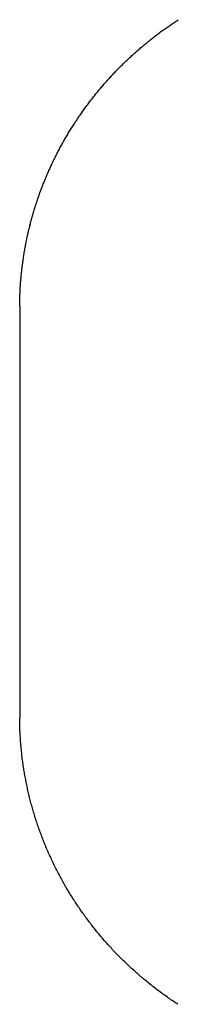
# Model space of a CAD drawing. Extents: x 637 to 3230, y 885 to 2745.
# Tile 126 of 151: x 2830.52 to 2832.78, y 2161.03 to 2175.17. Entities that reach past the tile are written whole.
import ezdxf

# ---------------------------------------------------------------- set-up
doc = ezdxf.new("R2010")
doc.units = 0
doc.layers.add('KF_GRAVIS_15_REAR', color=7, linetype='CONTINUOUS')

# ---------------------------------------------------------------- blocks, each defined once
blk = doc.blocks.new('KF_GRAVIS_15_REAR')
at = {"layer": 'KF_GRAVIS_15_REAR'}
blk.add_line((-190.92325, -82.10799), (-190.92325, -87.89201), dxfattribs=at)
for points in [[(-190.923, -82.0441, 0), (-190.923, -82.0268, 0), (-190.923, -82.0095, 0), (-190.923, -81.9922, 0), (-190.922, -81.9749, 0), (-190.922, -81.9575, 0), (-190.921, -81.9402, 0), (-190.921, -81.9229, 0), (-190.92, -81.9056, 0), (-190.92, -81.8883, 0), (-190.919, -81.871, 0), (-190.918, -81.8537, 0), (-190.918, -81.8364, 0), (-190.917, -81.8191, 0), (-190.916, -81.8018, 0), (-190.915, -81.7845, 0), (-190.914, -81.7672, 0), (-190.913, -81.7499, 0), (-190.911, -81.7327, 0), (-190.91, -81.7154, 0), (-190.909, -81.6981, 0), (-190.908, -81.6808, 0), (-190.906, -81.6636, 0), (-190.905, -81.6463, 0), (-190.903, -81.6291, 0), (-190.902, -81.6118, 0), (-190.9, -81.5946, 0), (-190.898, -81.5774, 0), (-190.896, -81.5601, 0), (-190.894, -81.5429, 0), (-190.893, -81.5257, 0), (-190.891, -81.5085, 0), (-190.889, -81.4913, 0), (-190.886, -81.4741, 0), (-190.884, -81.4569, 0), (-190.882, -81.4398, 0), (-190.88, -81.4226, 0), (-190.877, -81.4054, 0), (-190.875, -81.3883, 0), (-190.873, -81.3712, 0), (-190.87, -81.354, 0), (-190.867, -81.3369, 0), (-190.865, -81.3198, 0), (-190.862, -81.3027, 0), (-190.859, -81.2856, 0), (-190.857, -81.2685, 0), (-190.854, -81.2514, 0), (-190.851, -81.2344, 0), (-190.848, -81.2173, 0), (-190.845, -81.2003, 0), (-190.841, -81.1833, 0), (-190.838, -81.1662, 0), (-190.835, -81.1492, 0), (-190.832, -81.1322, 0), (-190.828, -81.1153, 0), (-190.825, -81.0983, 0), (-190.821, -81.0813, 0), (-190.818, -81.0644, 0), (-190.814, -81.0475, 0), (-190.811, -81.0305, 0), (-190.807, -81.0136, 0), (-190.803, -80.9968, 0), (-190.799, -80.9799, 0), (-190.795, -80.963, 0), (-190.791, -80.9462, 0), (-190.787, -80.9293, 0), (-190.783, -80.9125, 0), (-190.779, -80.8957, 0), (-190.775, -80.8789, 0), (-190.77, -80.8621, 0), (-190.766, -80.8454, 0), (-190.762, -80.8287, 0), (-190.757, -80.8119, 0), (-190.753, -80.7952, 0), (-190.748, -80.7785, 0), (-190.744, -80.7618, 0), (-190.739, -80.7452, 0), (-190.734, -80.7285, 0), (-190.729, -80.7119, 0), (-190.724, -80.6953, 0), (-190.72, -80.6787, 0), (-190.715, -80.6622, 0), (-190.709, -80.6456, 0), (-190.704, -80.6291, 0), (-190.699, -80.6126, 0), (-190.694, -80.5961, 0), (-190.689, -80.5796, 0), (-190.683, -80.5631, 0), (-190.678, -80.5467, 0), (-190.672, -80.5303, 0), (-190.667, -80.5139, 0), (-190.661, -80.4975, 0), (-190.656, -80.4812, 0), (-190.65, -80.4648, 0), (-190.644, -80.4485, 0), (-190.639, -80.4322, 0), (-190.633, -80.4159, 0), (-190.627, -80.3997, 0), (-190.621, -80.3835, 0), (-190.615, -80.3673, 0), (-190.609, -80.3511, 0), (-190.602, -80.3349, 0), (-190.596, -80.3188, 0), (-190.59, -80.3027, 0), (-190.584, -80.2866, 0), (-190.577, -80.2705, 0), (-190.571, -80.2544, 0), (-190.564, -80.2384, 0), (-190.558, -80.2224, 0), (-190.551, -80.2064, 0), (-190.544, -80.1905, 0), (-190.538, -80.1746, 0), (-190.531, -80.1587, 0), (-190.524, -80.1428, 0), (-190.517, -80.1269, 0), (-190.51, -80.1111, 0), (-190.503, -80.0953, 0), (-190.496, -80.0795, 0), (-190.489, -80.0637, 0), (-190.482, -80.048, 0), (-190.475, -80.0323, 0), (-190.467, -80.0166, 0), (-190.46, -80.001, 0), (-190.453, -79.9853, 0), (-190.445, -79.9697, 0), (-190.438, -79.9542, 0), (-190.43, -79.9386, 0), (-190.423, -79.9231, 0), (-190.415, -79.9076, 0), (-190.407, -79.8922, 0), (-190.4, -79.8767, 0), (-190.392, -79.8613, 0), (-190.384, -79.8459, 0), (-190.376, -79.8306, 0), (-190.368, -79.8152, 0), (-190.36, -79.7999, 0), (-190.352, -79.7847, 0), (-190.344, -79.7694, 0), (-190.336, -79.7542, 0), (-190.327, -79.739, 0), (-190.319, -79.7239, 0), (-190.311, -79.7088, 0), (-190.302, -79.6937, 0), (-190.294, -79.6786, 0), (-190.285, -79.6636, 0), (-190.277, -79.6486, 0), (-190.268, -79.6336, 0), (-190.259, -79.6187, 0), (-190.251, -79.6037, 0), (-190.242, -79.5889, 0), (-190.233, -79.574, 0), (-190.224, -79.5592, 0), (-190.215, -79.5444, 0), (-190.206, -79.5297, 0), (-190.197, -79.5149, 0), (-190.188, -79.5002, 0), (-190.179, -79.4856, 0), (-190.17, -79.4709, 0), (-190.161, -79.4564, 0), (-190.152, -79.4418, 0), (-190.142, -79.4273, 0), (-190.133, -79.4128, 0), (-190.123, -79.3983, 0), (-190.114, -79.3839, 0), (-190.104, -79.3695, 0), (-190.095, -79.3551, 0), (-190.085, -79.3408, 0), (-190.076, -79.3265, 0), (-190.066, -79.3122, 0), (-190.056, -79.298, 0), (-190.046, -79.2838, 0), (-190.036, -79.2697, 0), (-190.026, -79.2555, 0), (-190.016, -79.2415, 0), (-190.006, -79.2274, 0), (-189.996, -79.2134, 0), (-189.986, -79.1994, 0), (-189.976, -79.1855, 0), (-189.966, -79.1716, 0), (-189.956, -79.1577, 0), (-189.945, -79.1439, 0), (-189.935, -79.1301, 0), (-189.925, -79.1163, 0), (-189.914, -79.1026, 0), (-189.904, -79.0889, 0), (-189.893, -79.0752, 0), (-189.883, -79.0616, 0), (-189.872, -79.0481, 0), (-189.861, -79.0345, 0), (-189.85, -79.021, 0), (-189.84, -79.0076, 0), (-189.829, -78.9941, 0), (-189.818, -78.9807, 0), (-189.807, -78.9674, 0), (-189.796, -78.9541, 0), (-189.785, -78.9408, 0), (-189.774, -78.9276, 0), (-189.763, -78.9144, 0), (-189.752, -78.9012, 0), (-189.741, -78.8881, 0), (-189.729, -78.875, 0), (-189.718, -78.862, 0), (-189.707, -78.849, 0), (-189.696, -78.836, 0), (-189.684, -78.8231, 0), (-189.673, -78.8102, 0), (-189.661, -78.7974, 0), (-189.65, -78.7846, 0), (-189.638, -78.7718, 0), (-189.626, -78.7591, 0), (-189.615, -78.7464, 0), (-189.603, -78.7338, 0), (-189.591, -78.7212, 0), (-189.58, -78.7086, 0), (-189.568, -78.6961, 0), (-189.556, -78.6836, 0), (-189.544, -78.6711, 0), (-189.532, -78.6587, 0), (-189.52, -78.6464, 0), (-189.508, -78.6341, 0), (-189.496, -78.6218, 0), (-189.484, -78.6096, 0), (-189.472, -78.5974, 0), (-189.459, -78.5852, 0), (-189.447, -78.5731, 0), (-189.435, -78.561, 0), (-189.423, -78.549, 0), (-189.41, -78.537, 0), (-189.398, -78.5251, 0), (-189.385, -78.5132, 0), (-189.373, -78.5013, 0), (-189.36, -78.4895, 0), (-189.348, -78.4777, 0), (-189.335, -78.466, 0), (-189.322, -78.4543, 0), (-189.31, -78.4427, 0), (-189.297, -78.4311, 0), (-189.284, -78.4195, 0), (-189.272, -78.408, 0), (-189.259, -78.3965, 0), (-189.246, -78.3851, 0), (-189.233, -78.3737, 0), (-189.22, -78.3624, 0), (-189.207, -78.3511, 0), (-189.194, -78.3399, 0), (-189.181, -78.3286, 0), (-189.168, -78.3175, 0), (-189.155, -78.3064, 0), (-189.141, -78.2953, 0), (-189.128, -78.2843, 0), (-189.115, -78.2733, 0), (-189.102, -78.2624, 0), (-189.088, -78.2515, 0), (-189.075, -78.2406, 0), (-189.062, -78.2298, 0), (-189.048, -78.2191, 0), (-189.035, -78.2083, 0), (-189.021, -78.1977, 0), (-189.008, -78.1871, 0), (-188.994, -78.1765, 0), (-188.981, -78.166, 0), (-188.967, -78.1555, 0), (-188.953, -78.1451, 0), (-188.939, -78.1347, 0), (-188.926, -78.1243, 0), (-188.912, -78.114, 0), (-188.898, -78.1038, 0), (-188.884, -78.0936, 0), (-188.87, -78.0834, 0), (-188.857, -78.0733, 0), (-188.843, -78.0633, 0), (-188.829, -78.0533, 0), (-188.815, -78.0433, 0), (-188.801, -78.0334, 0), (-188.786, -78.0235, 0), (-188.772, -78.0137, 0), (-188.758, -78.0039, 0), (-188.744, -77.9942, 0), (-188.73, -77.9845, 0), (-188.716, -77.9749, 0), (-188.701, -77.9653, 0), (-188.687, -77.9558, 0), (-188.673, -77.9463, 0), (-188.658, -77.9368, 0), (-188.644, -77.9274, 0)], [(-190.923, -82.0441, 0), (-190.923, -82.0446, 0), (-190.923, -82.0451, 0), (-190.923, -82.0456, 0), (-190.923, -82.0461, 0), (-190.923, -82.0466, 0), (-190.923, -82.0471, 0), (-190.923, -82.0476, 0), (-190.923, -82.0481, 0), (-190.923, -82.0486, 0), (-190.923, -82.0491, 0), (-190.923, -82.0496, 0), (-190.923, -82.0501, 0), (-190.923, -82.0506, 0), (-190.923, -82.0511, 0), (-190.923, -82.0516, 0), (-190.923, -82.0521, 0), (-190.923, -82.0526, 0), (-190.923, -82.0531, 0), (-190.923, -82.0536, 0), (-190.923, -82.0541, 0), (-190.923, -82.0546, 0), (-190.923, -82.0551, 0), (-190.923, -82.0556, 0), (-190.923, -82.0561, 0), (-190.923, -82.0566, 0), (-190.923, -82.0571, 0), (-190.923, -82.0576, 0), (-190.923, -82.0581, 0), (-190.923, -82.0586, 0), (-190.923, -82.0591, 0), (-190.923, -82.0596, 0), (-190.923, -82.0601, 0), (-190.923, -82.0606, 0), (-190.923, -82.0611, 0), (-190.923, -82.0616, 0), (-190.923, -82.0621, 0), (-190.923, -82.0626, 0), (-190.923, -82.0631, 0), (-190.923, -82.0636, 0), (-190.923, -82.0641, 0), (-190.923, -82.0646, 0), (-190.923, -82.0651, 0), (-190.923, -82.0656, 0), (-190.923, -82.0661, 0), (-190.923, -82.0666, 0), (-190.923, -82.0671, 0), (-190.923, -82.0676, 0), (-190.923, -82.0681, 0), (-190.923, -82.0686, 0), (-190.923, -82.0691, 0), (-190.923, -82.0696, 0), (-190.923, -82.0701, 0), (-190.923, -82.0706, 0), (-190.923, -82.0711, 0), (-190.923, -82.0716, 0), (-190.923, -82.0721, 0), (-190.923, -82.0726, 0), (-190.923, -82.0731, 0), (-190.923, -82.0736, 0), (-190.923, -82.0741, 0), (-190.923, -82.0746, 0), (-190.923, -82.0751, 0), (-190.923, -82.0756, 0), (-190.923, -82.0761, 0), (-190.923, -82.0766, 0), (-190.923, -82.0771, 0), (-190.923, -82.0776, 0), (-190.923, -82.0781, 0), (-190.923, -82.0786, 0), (-190.923, -82.0791, 0), (-190.923, -82.0796, 0), (-190.923, -82.0801, 0), (-190.923, -82.0806, 0), (-190.923, -82.081, 0), (-190.923, -82.0815, 0), (-190.923, -82.082, 0), (-190.923, -82.0825, 0), (-190.923, -82.083, 0), (-190.923, -82.0835, 0), (-190.923, -82.084, 0), (-190.923, -82.0845, 0), (-190.923, -82.085, 0), (-190.923, -82.0855, 0), (-190.923, -82.086, 0), (-190.923, -82.0865, 0), (-190.923, -82.087, 0), (-190.923, -82.0875, 0), (-190.923, -82.088, 0), (-190.923, -82.0885, 0), (-190.923, -82.089, 0), (-190.923, -82.0895, 0), (-190.923, -82.09, 0), (-190.923, -82.0905, 0), (-190.923, -82.091, 0), (-190.923, -82.0915, 0), (-190.923, -82.092, 0), (-190.923, -82.0925, 0), (-190.923, -82.093, 0), (-190.923, -82.0935, 0), (-190.923, -82.094, 0), (-190.923, -82.0945, 0), (-190.923, -82.095, 0), (-190.923, -82.0955, 0), (-190.923, -82.096, 0), (-190.923, -82.0965, 0), (-190.923, -82.097, 0), (-190.923, -82.0975, 0), (-190.923, -82.098, 0), (-190.923, -82.0985, 0), (-190.923, -82.099, 0), (-190.923, -82.0995, 0), (-190.923, -82.1, 0), (-190.923, -82.1005, 0), (-190.923, -82.101, 0), (-190.923, -82.1015, 0), (-190.923, -82.102, 0), (-190.923, -82.1025, 0), (-190.923, -82.103, 0), (-190.923, -82.1035, 0), (-190.923, -82.104, 0), (-190.923, -82.1045, 0), (-190.923, -82.105, 0), (-190.923, -82.1055, 0), (-190.923, -82.106, 0), (-190.923, -82.1065, 0), (-190.923, -82.107, 0), (-190.923, -82.1075, 0), (-190.923, -82.108, 0)], [(-190.923, -87.892, 0), (-190.923, -87.8925, 0), (-190.923, -87.893, 0), (-190.923, -87.8935, 0), (-190.923, -87.894, 0), (-190.923, -87.8945, 0), (-190.923, -87.895, 0), (-190.923, -87.8955, 0), (-190.923, -87.896, 0), (-190.923, -87.8965, 0), (-190.923, -87.897, 0), (-190.923, -87.8975, 0), (-190.923, -87.898, 0), (-190.923, -87.8985, 0), (-190.923, -87.899, 0), (-190.923, -87.8995, 0), (-190.923, -87.9, 0), (-190.923, -87.9005, 0), (-190.923, -87.901, 0), (-190.923, -87.9015, 0), (-190.923, -87.902, 0), (-190.923, -87.9025, 0), (-190.923, -87.903, 0), (-190.923, -87.9035, 0), (-190.923, -87.904, 0), (-190.923, -87.9045, 0), (-190.923, -87.905, 0), (-190.923, -87.9055, 0), (-190.923, -87.906, 0), (-190.923, -87.9065, 0), (-190.923, -87.907, 0), (-190.923, -87.9075, 0), (-190.923, -87.908, 0), (-190.923, -87.9085, 0), (-190.923, -87.909, 0), (-190.923, -87.9095, 0), (-190.923, -87.91, 0), (-190.923, -87.9105, 0), (-190.923, -87.911, 0), (-190.923, -87.9115, 0), (-190.923, -87.912, 0), (-190.923, -87.9125, 0), (-190.923, -87.913, 0), (-190.923, -87.9135, 0), (-190.923, -87.914, 0), (-190.923, -87.9145, 0), (-190.923, -87.915, 0), (-190.923, -87.9155, 0), (-190.923, -87.916, 0), (-190.923, -87.9165, 0), (-190.923, -87.917, 0), (-190.923, -87.9175, 0), (-190.923, -87.918, 0), (-190.923, -87.9185, 0), (-190.923, -87.919, 0), (-190.923, -87.9194, 0), (-190.923, -87.9199, 0), (-190.923, -87.9204, 0), (-190.923, -87.9209, 0), (-190.923, -87.9214, 0), (-190.923, -87.9219, 0), (-190.923, -87.9224, 0), (-190.923, -87.9229, 0), (-190.923, -87.9234, 0), (-190.923, -87.9239, 0), (-190.923, -87.9244, 0), (-190.923, -87.9249, 0), (-190.923, -87.9254, 0), (-190.923, -87.9259, 0), (-190.923, -87.9264, 0), (-190.923, -87.9269, 0), (-190.923, -87.9274, 0), (-190.923, -87.9279, 0), (-190.923, -87.9284, 0), (-190.923, -87.9289, 0), (-190.923, -87.9294, 0), (-190.923, -87.9299, 0), (-190.923, -87.9304, 0), (-190.923, -87.9309, 0), (-190.923, -87.9314, 0), (-190.923, -87.9319, 0), (-190.923, -87.9324, 0), (-190.923, -87.9329, 0), (-190.923, -87.9334, 0), (-190.923, -87.9339, 0), (-190.923, -87.9344, 0), (-190.923, -87.9349, 0), (-190.923, -87.9354, 0), (-190.923, -87.9359, 0), (-190.923, -87.9364, 0), (-190.923, -87.9369, 0), (-190.923, -87.9374, 0), (-190.923, -87.9379, 0), (-190.923, -87.9384, 0), (-190.923, -87.9389, 0), (-190.923, -87.9394, 0), (-190.923, -87.9399, 0), (-190.923, -87.9404, 0), (-190.923, -87.9409, 0), (-190.923, -87.9414, 0), (-190.923, -87.9419, 0), (-190.923, -87.9424, 0), (-190.923, -87.9429, 0), (-190.923, -87.9434, 0), (-190.923, -87.9439, 0), (-190.923, -87.9444, 0), (-190.923, -87.9449, 0), (-190.923, -87.9454, 0), (-190.923, -87.9459, 0), (-190.923, -87.9464, 0), (-190.923, -87.9469, 0), (-190.923, -87.9474, 0), (-190.923, -87.9479, 0), (-190.923, -87.9484, 0), (-190.923, -87.9489, 0), (-190.923, -87.9494, 0), (-190.923, -87.9499, 0), (-190.923, -87.9504, 0), (-190.923, -87.9509, 0), (-190.923, -87.9514, 0), (-190.923, -87.9519, 0), (-190.923, -87.9524, 0), (-190.923, -87.9529, 0), (-190.923, -87.9534, 0), (-190.923, -87.9539, 0), (-190.923, -87.9544, 0), (-190.923, -87.9549, 0), (-190.923, -87.9554, 0), (-190.923, -87.9559, 0)], [(-188.65, -92.0689, 0), (-188.666, -92.0579, 0), (-188.683, -92.0468, 0), (-188.7, -92.0357, 0), (-188.716, -92.0245, 0), (-188.733, -92.0133, 0), (-188.75, -92.002, 0), (-188.766, -91.9906, 0), (-188.783, -91.9791, 0), (-188.799, -91.9676, 0), (-188.815, -91.9561, 0), (-188.832, -91.9444, 0), (-188.848, -91.9327, 0), (-188.864, -91.921, 0), (-188.881, -91.9091, 0), (-188.897, -91.8972, 0), (-188.913, -91.8853, 0), (-188.929, -91.8732, 0), (-188.945, -91.8612, 0), (-188.961, -91.849, 0), (-188.977, -91.8368, 0), (-188.993, -91.8245, 0), (-189.009, -91.8122, 0), (-189.024, -91.7998, 0), (-189.04, -91.7873, 0), (-189.056, -91.7748, 0), (-189.072, -91.7622, 0), (-189.087, -91.7496, 0), (-189.103, -91.7368, 0), (-189.118, -91.7241, 0), (-189.134, -91.7112, 0), (-189.149, -91.6983, 0), (-189.164, -91.6854, 0), (-189.18, -91.6724, 0), (-189.195, -91.6593, 0), (-189.21, -91.6462, 0), (-189.225, -91.633, 0), (-189.24, -91.6197, 0), (-189.255, -91.6064, 0), (-189.27, -91.593, 0), (-189.285, -91.5796, 0), (-189.3, -91.5661, 0), (-189.315, -91.5525, 0), (-189.33, -91.5389, 0), (-189.345, -91.5252, 0), (-189.359, -91.5115, 0), (-189.374, -91.4977, 0), (-189.388, -91.4839, 0), (-189.403, -91.47, 0), (-189.417, -91.456, 0), (-189.432, -91.442, 0), (-189.446, -91.4279, 0), (-189.46, -91.4138, 0), (-189.475, -91.3996, 0), (-189.489, -91.3853, 0), (-189.503, -91.371, 0), (-189.517, -91.3567, 0), (-189.531, -91.3423, 0), (-189.545, -91.3278, 0), (-189.559, -91.3133, 0), (-189.573, -91.2987, 0), (-189.587, -91.284, 0), (-189.6, -91.2693, 0), (-189.614, -91.2546, 0), (-189.628, -91.2398, 0), (-189.641, -91.2249, 0), (-189.655, -91.21, 0), (-189.668, -91.1951, 0), (-189.681, -91.18, 0), (-189.695, -91.165, 0), (-189.708, -91.1498, 0), (-189.721, -91.1346, 0), (-189.734, -91.1194, 0), (-189.747, -91.1041, 0), (-189.76, -91.0888, 0), (-189.773, -91.0734, 0), (-189.786, -91.0579, 0), (-189.799, -91.0424, 0), (-189.812, -91.0269, 0), (-189.825, -91.0113, 0), (-189.837, -90.9956, 0), (-189.85, -90.9799, 0), (-189.862, -90.9642, 0), (-189.875, -90.9484, 0), (-189.887, -90.9325, 0), (-189.899, -90.9166, 0), (-189.912, -90.9006, 0), (-189.924, -90.8846, 0), (-189.936, -90.8686, 0), (-189.948, -90.8525, 0), (-189.96, -90.8363, 0), (-189.972, -90.8201, 0), (-189.984, -90.8038, 0), (-189.996, -90.7875, 0), (-190.007, -90.7712, 0), (-190.019, -90.7548, 0), (-190.031, -90.7383, 0), (-190.042, -90.7218, 0), (-190.054, -90.7053, 0), (-190.065, -90.6887, 0), (-190.077, -90.672, 0), (-190.088, -90.6553, 0), (-190.099, -90.6386, 0), (-190.11, -90.6218, 0), (-190.121, -90.605, 0), (-190.132, -90.5881, 0), (-190.143, -90.5712, 0), (-190.154, -90.5542, 0), (-190.165, -90.5372, 0), (-190.176, -90.5202, 0), (-190.186, -90.5031, 0), (-190.197, -90.4859, 0), (-190.207, -90.4687, 0), (-190.218, -90.4515, 0), (-190.228, -90.4342, 0), (-190.239, -90.4169, 0), (-190.249, -90.3996, 0), (-190.259, -90.3822, 0), (-190.269, -90.3647, 0), (-190.279, -90.3472, 0), (-190.289, -90.3297, 0), (-190.299, -90.3122, 0), (-190.309, -90.2945, 0), (-190.319, -90.2769, 0), (-190.328, -90.2592, 0), (-190.338, -90.2415, 0), (-190.347, -90.2237, 0), (-190.357, -90.2059, 0), (-190.366, -90.1881, 0), (-190.376, -90.1702, 0), (-190.385, -90.1523, 0), (-190.394, -90.1343, 0), (-190.403, -90.1163, 0), (-190.412, -90.0983, 0), (-190.421, -90.0802, 0), (-190.43, -90.0621, 0), (-190.439, -90.044, 0), (-190.447, -90.0258, 0), (-190.456, -90.0076, 0), (-190.465, -89.9893, 0), (-190.473, -89.971, 0), (-190.482, -89.9527, 0), (-190.49, -89.9343, 0), (-190.498, -89.9159, 0), (-190.507, -89.8975, 0), (-190.515, -89.879, 0), (-190.523, -89.8605, 0), (-190.531, -89.842, 0), (-190.539, -89.8235, 0), (-190.546, -89.8049, 0), (-190.554, -89.7862, 0), (-190.562, -89.7676, 0), (-190.569, -89.7489, 0), (-190.577, -89.7301, 0), (-190.584, -89.7114, 0), (-190.592, -89.6926, 0), (-190.599, -89.6738, 0), (-190.606, -89.6549, 0), (-190.613, -89.636, 0), (-190.621, -89.6171, 0), (-190.627, -89.5982, 0), (-190.634, -89.5792, 0), (-190.641, -89.5602, 0), (-190.648, -89.5412, 0), (-190.655, -89.5221, 0), (-190.661, -89.503, 0), (-190.668, -89.4839, 0), (-190.674, -89.4648, 0), (-190.68, -89.4456, 0), (-190.687, -89.4264, 0), (-190.693, -89.4072, 0), (-190.699, -89.388, 0), (-190.705, -89.3687, 0), (-190.711, -89.3494, 0), (-190.717, -89.3301, 0), (-190.723, -89.3107, 0), (-190.728, -89.2913, 0), (-190.734, -89.2719, 0), (-190.74, -89.2525, 0), (-190.745, -89.2331, 0), (-190.75, -89.2136, 0), (-190.756, -89.1941, 0), (-190.761, -89.1746, 0), (-190.766, -89.155, 0), (-190.771, -89.1355, 0), (-190.776, -89.1159, 0), (-190.781, -89.0963, 0), (-190.786, -89.0767, 0), (-190.79, -89.057, 0), (-190.795, -89.0374, 0), (-190.8, -89.0177, 0), (-190.804, -88.998, 0), (-190.809, -88.9783, 0), (-190.813, -88.9585, 0), (-190.817, -88.9388, 0), (-190.821, -88.919, 0), (-190.825, -88.8992, 0), (-190.829, -88.8794, 0), (-190.833, -88.8596, 0), (-190.837, -88.8398, 0), (-190.841, -88.8199, 0), (-190.845, -88.8, 0), (-190.848, -88.7801, 0), (-190.852, -88.7602, 0), (-190.855, -88.7403, 0), (-190.858, -88.7204, 0), (-190.862, -88.7004, 0), (-190.865, -88.6805, 0), (-190.868, -88.6605, 0), (-190.871, -88.6405, 0), (-190.874, -88.6205, 0), (-190.877, -88.6005, 0), (-190.879, -88.5805, 0), (-190.882, -88.5605, 0), (-190.885, -88.5404, 0), (-190.887, -88.5204, 0), (-190.89, -88.5003, 0), (-190.892, -88.4802, 0), (-190.894, -88.4601, 0), (-190.896, -88.44, 0), (-190.898, -88.4199, 0), (-190.9, -88.3998, 0), (-190.902, -88.3797, 0), (-190.904, -88.3596, 0), (-190.906, -88.3394, 0), (-190.908, -88.3193, 0), (-190.909, -88.2991, 0), (-190.911, -88.279, 0), (-190.912, -88.2588, 0), (-190.913, -88.2386, 0), (-190.915, -88.2185, 0), (-190.916, -88.1983, 0), (-190.917, -88.1781, 0), (-190.918, -88.1579, 0), (-190.919, -88.1377, 0), (-190.92, -88.1175, 0), (-190.92, -88.0973, 0), (-190.921, -88.0771, 0), (-190.922, -88.0569, 0), (-190.922, -88.0367, 0), (-190.922, -88.0165, 0), (-190.923, -87.9963, 0), (-190.923, -87.9761, 0), (-190.923, -87.9559, 0)]]:
    blk.add_polyline3d(points, dxfattribs=at)

msp = doc.modelspace()

# ---------------------------------------------------------------- block references
at = {"layer": 'KF_GRAVIS_15_REAR'}
msp.add_blockref('KF_GRAVIS_15_REAR', (3021.439, 2253.101), dxfattribs=at)

doc.saveas('drawing.dxf')
